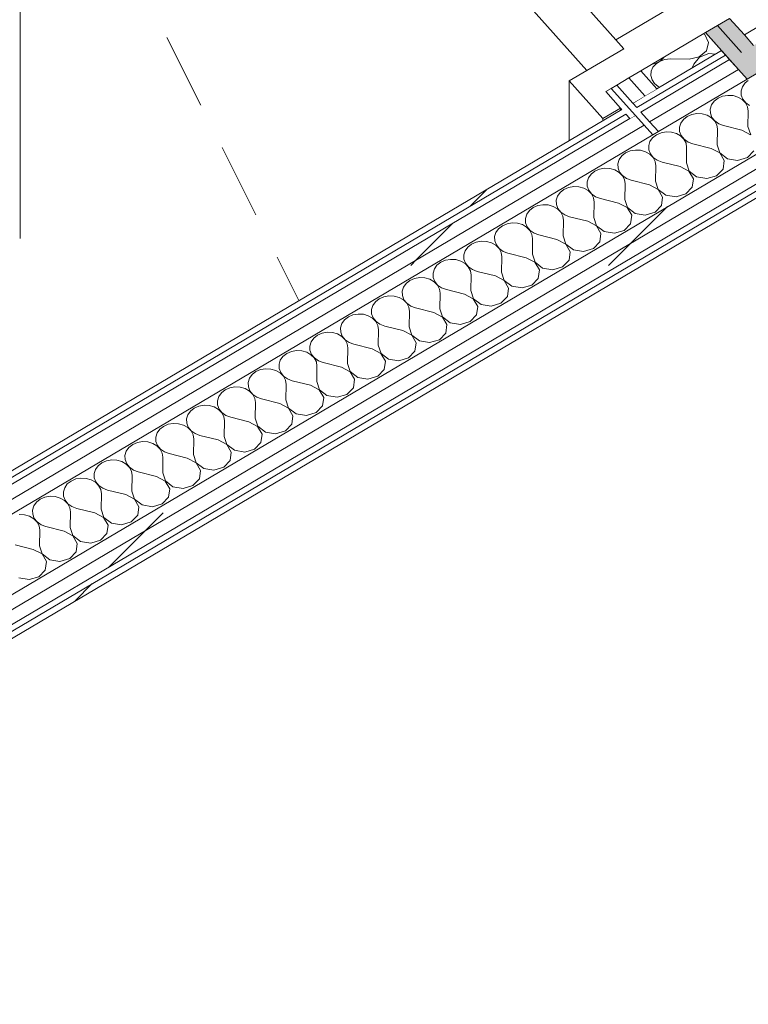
# Model space of a CAD drawing. Header units: millimetres. Extents: x -36631 to 27388, y -24993 to 6945.
# Tile 191 of 256: x 6623 to 7300, y -13924 to -13008. Entities that reach past the tile are written whole.
import ezdxf

# ---------------------------------------------------------------- set-up
doc = ezdxf.new("R2010")
doc.units = ezdxf.units.MM
doc.header["$MEASUREMENT"] = 0
doc.linetypes.add('Wipeout_Contour', pattern=[1000, 0, -1000])
doc.layers.add('Nuevo_08_E_Envans secs', color=7, linetype='Continuous')
doc.layers.add('Nuevo_Puertas Archicad', color=7, linetype='Continuous')
doc.layers.add('Nuevo_08_E_Envans secs_Pluma_Nº__1', color=7, linetype='Continuous', lineweight=5)
doc.layers.add('Nuevo_Puertas Archicad_Pluma_Nº__1', color=7, linetype='Continuous', lineweight=5)
for name, color, linetype, lineweight, true_color in [('Nuevo_08_E_Envans secs_Pluma_Nº__102', 7, 'Continuous', 5, 0xcccccc), ('Nuevo_08_E_Envans secs_Pluma_Nº__171', 171, 'Continuous', 13, 0xaaaaff), ('Nuevo_08_E_Envans secs_Pluma_Nº__177', 7, 'Continuous', 15, 0xf7e046), ('Nuevo_08_E_Envans secs_Pluma_Nº__79', 7, 'Continuous', 5, 0xaaffd5), ('Nuevo_Puertas Archicad_Pluma_Nº__3', 7, 'Continuous', 5, 0xa4a4a4)]:
    doc.layers.add(name, color=color, linetype=linetype, lineweight=lineweight, true_color=true_color)
pattern_1 = [(45, (0, 0), (-183.8478, 183.8478), [195, -65]), (45, (7e-14, 183.85), (-183.8478, 183.8478), [195, -65])]

# ---------------------------------------------------------------- blocks, each defined once
blk = doc.blocks.new('*X182')
at = {"layer": 'Nuevo_08_E_Envans secs_Pluma_Nº__102', "color": 254, "linetype": 'Continuous', "lineweight": 5, "true_color": 0xcccccc}
for p, q in [((7296.88, -13067.22), (7294.43, -13070.65)), ((7299.9, -13064.84), (7296.88, -13067.22)), ((7294.43, -13070.65), (7293.22, -13074.5)), ((7293.22, -13074.5), (7293.35, -13078.47)), ((7268.27, -13084.16), (7265.82, -13087.59)), ((7271.78, -13081.4), (7268.27, -13084.16)), ((7276.09, -13079.53), (7271.78, -13081.4)), ((7280.86, -13078.69), (7276.09, -13079.53)), ((7285.73, -13078.94), (7280.86, -13078.69)), ((7290.33, -13080.26), (7285.73, -13078.94)), ((7294.31, -13082.56), (7290.33, -13080.26)), ((7293.35, -13078.47), (7294.81, -13082.26)), ((7297.37, -13085.65), (7294.31, -13082.56)), ((7294.81, -13082.26), (7297.48, -13085.58)), ((7299.27, -13089.31), (7297.37, -13085.65)), ((7297.48, -13085.58), (7301.17, -13088.18)), ((7252.25, -13095.63), (7247.48, -13096.47)), ((7257.12, -13095.88), (7252.25, -13095.63)), ((7261.72, -13097.2), (7257.12, -13095.88)), ((7265.82, -13087.59), (7264.61, -13091.44)), ((7264.61, -13091.44), (7264.74, -13095.41)), ((7264.74, -13095.41), (7266.2, -13099.2)), ((7299.87, -13093.25), (7299.27, -13089.31)), ((7299.61, -13107.65), (7299.87, -13093.25)), ((7237.21, -13104.53), (7236, -13108.38)), ((7239.66, -13101.1), (7237.21, -13104.53)), ((7243.18, -13098.34), (7239.66, -13101.1)), ((7247.48, -13096.47), (7243.18, -13098.34)), ((7265.7, -13099.5), (7261.72, -13097.2)), ((7268.76, -13102.59), (7265.7, -13099.5)), ((7266.2, -13099.2), (7268.88, -13102.52)), ((7270.66, -13106.25), (7268.76, -13102.59)), ((7268.88, -13102.52), (7272.56, -13105.12)), ((7272.56, -13105.12), (7276.99, -13106.8)), ((7218.87, -13113.41), (7214.57, -13115.28)), ((7223.64, -13112.57), (7218.87, -13113.41)), ((7228.51, -13112.82), (7223.64, -13112.57)), ((7233.11, -13114.14), (7228.51, -13112.82)), ((7237.09, -13116.44), (7233.11, -13114.14)), ((7236, -13108.38), (7236.13, -13112.35)), ((7236.13, -13112.35), (7237.59, -13116.14)), ((7271.27, -13110.19), (7270.66, -13106.25)), ((7271.01, -13124.59), (7271.27, -13110.19)), ((7293.89, -13111.03), (7276.99, -13106.8)), ((7302, -13115.31), (7293.89, -13111.03)), ((7299.61, -13107.65), (7302.12, -13115.25)), ((7208.6, -13121.48), (7207.4, -13125.32)), ((7211.06, -13118.04), (7208.6, -13121.48)), ((7214.57, -13115.28), (7211.06, -13118.04)), ((7240.15, -13119.53), (7237.09, -13116.44)), ((7237.59, -13116.14), (7240.27, -13119.47)), ((7242.06, -13123.19), (7240.15, -13119.53)), ((7240.27, -13119.47), (7243.96, -13122.07)), ((7242.66, -13127.13), (7242.06, -13123.19)), ((7243.96, -13122.07), (7248.38, -13123.75)), ((7265.28, -13127.98), (7248.38, -13123.75)), ((7185.96, -13132.23), (7182.45, -13134.98)), ((7190.27, -13130.35), (7185.96, -13132.23)), ((7195.04, -13129.51), (7190.27, -13130.35)), ((7199.91, -13129.76), (7195.04, -13129.51)), ((7204.51, -13131.08), (7199.91, -13129.76)), ((7208.49, -13133.38), (7204.51, -13131.08)), ((7207.4, -13125.32), (7207.53, -13129.3)), ((7207.53, -13129.3), (7208.99, -13133.09)), ((7242.4, -13141.53), (7242.66, -13127.13)), ((7273.39, -13132.26), (7265.28, -13127.98)), ((7271.01, -13124.59), (7273.51, -13132.19)), ((7277.53, -13139.37), (7273.39, -13132.26)), ((7273.51, -13132.19), (7280.55, -13137.58)), ((7299.09, -13136.44), (7305.06, -13130.25)), ((7180, -13138.42), (7178.79, -13142.27)), ((7182.45, -13134.98), (7180, -13138.42)), ((7211.55, -13136.48), (7208.49, -13133.38)), ((7208.99, -13133.09), (7211.66, -13136.41)), ((7213.45, -13140.13), (7211.55, -13136.48)), ((7211.66, -13136.41), (7215.35, -13139.01)), ((7214.05, -13144.07), (7213.45, -13140.13)), ((7215.35, -13139.01), (7219.77, -13140.69)), ((7236.68, -13144.92), (7219.77, -13140.69)), ((7242.4, -13141.53), (7244.9, -13149.13)), ((7276.45, -13147.19), (7277.53, -13139.37)), ((7280.55, -13137.58), (7290.02, -13139.15)), ((7290.02, -13139.15), (7299.09, -13136.44)), ((7157.35, -13149.17), (7153.84, -13151.92)), ((7161.66, -13147.29), (7157.35, -13149.17)), ((7166.43, -13146.45), (7161.66, -13147.29)), ((7171.3, -13146.7), (7166.43, -13146.45)), ((7175.9, -13148.03), (7171.3, -13146.7)), ((7179.88, -13150.32), (7175.9, -13148.03)), ((7178.79, -13142.27), (7178.92, -13146.24)), ((7178.92, -13146.24), (7180.38, -13150.03)), ((7182.94, -13153.42), (7179.88, -13150.32)), ((7180.38, -13150.03), (7183.05, -13153.35)), ((7213.79, -13158.47), (7214.05, -13144.07)), ((7244.79, -13149.2), (7236.68, -13144.92)), ((7248.92, -13156.31), (7244.79, -13149.2)), ((7244.9, -13149.13), (7251.94, -13154.52)), ((7270.49, -13153.38), (7276.45, -13147.19)), ((7151.39, -13155.36), (7150.18, -13159.21)), ((7150.18, -13159.21), (7150.31, -13163.18)), ((7153.84, -13151.92), (7151.39, -13155.36)), ((7184.84, -13157.07), (7182.94, -13153.42)), ((7183.05, -13153.35), (7186.74, -13155.95)), ((7185.44, -13161.02), (7184.84, -13157.07)), ((7186.74, -13155.95), (7191.16, -13157.63)), ((7208.07, -13161.86), (7191.16, -13157.63)), ((7213.79, -13158.47), (7216.3, -13166.07)), ((7247.85, -13164.13), (7248.92, -13156.31)), ((7251.94, -13154.52), (7261.41, -13156.09)), ((7261.41, -13156.09), (7270.49, -13153.38)), ((7125.23, -13168.87), (7122.78, -13172.3)), ((7128.75, -13166.11), (7125.23, -13168.87)), ((7133.05, -13164.24), (7128.75, -13166.11)), ((7137.82, -13163.39), (7133.05, -13164.24)), ((7142.69, -13163.64), (7137.82, -13163.39)), ((7147.29, -13164.97), (7142.69, -13163.64)), ((7151.27, -13167.26), (7147.29, -13164.97)), ((7150.31, -13163.18), (7151.77, -13166.97)), ((7154.33, -13170.36), (7151.27, -13167.26)), ((7151.77, -13166.97), (7154.45, -13170.29)), ((7185.18, -13175.41), (7185.44, -13161.02)), ((7216.18, -13166.14), (7208.07, -13161.86)), ((7220.31, -13173.25), (7216.18, -13166.14)), ((7216.3, -13166.07), (7223.33, -13171.46)), ((7241.88, -13170.32), (7247.85, -13164.13)), ((7122.78, -13172.3), (7121.57, -13176.15)), ((7121.57, -13176.15), (7121.7, -13180.12)), ((7156.23, -13174.02), (7154.33, -13170.36)), ((7154.45, -13170.29), (7158.14, -13172.89)), ((7156.84, -13177.96), (7156.23, -13174.02)), ((7156.58, -13192.35), (7156.84, -13177.96)), ((7158.14, -13172.89), (7162.56, -13174.57)), ((7179.46, -13178.8), (7162.56, -13174.57)), ((7185.18, -13175.41), (7187.69, -13183.01)), ((7219.24, -13181.07), (7220.31, -13173.25)), ((7223.33, -13171.46), (7232.81, -13173.03)), ((7232.81, -13173.03), (7241.88, -13170.32)), ((7096.63, -13185.81), (7094.17, -13189.24)), ((7100.14, -13183.05), (7096.63, -13185.81)), ((7104.44, -13181.18), (7100.14, -13183.05)), ((7109.21, -13180.33), (7104.44, -13181.18)), ((7114.08, -13180.58), (7109.21, -13180.33)), ((7118.68, -13181.91), (7114.08, -13180.58)), ((7122.67, -13184.2), (7118.68, -13181.91)), ((7121.7, -13180.12), (7123.16, -13183.91)), ((7125.72, -13187.3), (7122.67, -13184.2)), ((7123.16, -13183.91), (7125.84, -13187.23)), ((7127.63, -13190.96), (7125.72, -13187.3)), ((7125.84, -13187.23), (7129.53, -13189.83)), ((7187.57, -13183.08), (7179.46, -13178.8)), ((7191.71, -13190.19), (7187.57, -13183.08)), ((7187.69, -13183.01), (7194.73, -13188.4)), ((7204.2, -13189.98), (7213.27, -13187.26)), ((7213.27, -13187.26), (7219.24, -13181.07)), ((7094.17, -13189.24), (7092.97, -13193.09)), ((7092.97, -13193.09), (7093.1, -13197.06)), ((7128.23, -13194.9), (7127.63, -13190.96)), ((7127.97, -13209.29), (7128.23, -13194.9)), ((7129.53, -13189.83), (7133.95, -13191.51)), ((7150.85, -13195.74), (7133.95, -13191.51)), ((7158.97, -13200.02), (7150.85, -13195.74)), ((7156.58, -13192.35), (7159.08, -13199.95)), ((7190.63, -13198.01), (7191.71, -13190.19)), ((7194.73, -13188.4), (7204.2, -13189.98)), ((7068.02, -13202.75), (7065.57, -13206.18)), ((7071.53, -13199.99), (7068.02, -13202.75)), ((7075.84, -13198.12), (7071.53, -13199.99)), ((7080.61, -13197.28), (7075.84, -13198.12)), ((7085.48, -13197.53), (7080.61, -13197.28)), ((7090.08, -13198.85), (7085.48, -13197.53)), ((7094.06, -13201.15), (7090.08, -13198.85)), ((7093.1, -13197.06), (7094.56, -13200.85)), ((7097.12, -13204.24), (7094.06, -13201.15)), ((7094.56, -13200.85), (7097.23, -13204.17)), ((7099.02, -13207.9), (7097.12, -13204.24)), ((7097.23, -13204.17), (7100.92, -13206.77)), ((7163.1, -13207.13), (7158.97, -13200.02)), ((7159.08, -13199.95), (7166.12, -13205.34)), ((7166.12, -13205.34), (7175.59, -13206.92)), ((7175.59, -13206.92), (7184.66, -13204.2)), ((7184.66, -13204.2), (7190.63, -13198.01)), ((7047.23, -13215.06), (7042.93, -13216.93)), ((7052, -13214.22), (7047.23, -13215.06)), ((7056.87, -13214.47), (7052, -13214.22)), ((7061.47, -13215.79), (7056.87, -13214.47)), ((7065.57, -13206.18), (7064.36, -13210.03)), ((7064.36, -13210.03), (7064.49, -13214)), ((7064.49, -13214), (7065.95, -13217.79)), ((7099.62, -13211.84), (7099.02, -13207.9)), ((7099.36, -13226.24), (7099.62, -13211.84)), ((7100.92, -13206.77), (7105.34, -13208.45)), ((7122.25, -13212.68), (7105.34, -13208.45)), ((7130.36, -13216.96), (7122.25, -13212.68)), ((7127.97, -13209.29), (7130.47, -13216.89)), ((7156.06, -13221.14), (7162.02, -13214.95)), ((7162.02, -13214.95), (7163.1, -13207.13)), ((7036.96, -13223.12), (7035.75, -13226.97)), ((7039.41, -13219.69), (7036.96, -13223.12)), ((7042.93, -13216.93), (7039.41, -13219.69)), ((7065.45, -13218.09), (7061.47, -13215.79)), ((7068.51, -13221.18), (7065.45, -13218.09)), ((7065.95, -13217.79), (7068.62, -13221.11)), ((7070.41, -13224.84), (7068.51, -13221.18)), ((7068.62, -13221.11), (7072.31, -13223.71)), ((7072.31, -13223.71), (7076.74, -13225.39)), ((7134.49, -13224.07), (7130.36, -13216.96)), ((7130.47, -13216.89), (7137.51, -13222.29)), ((7133.42, -13231.89), (7134.49, -13224.07)), ((7137.51, -13222.29), (7146.98, -13223.86)), ((7146.98, -13223.86), (7156.06, -13221.14)), ((7018.62, -13232), (7014.32, -13233.87)), ((7023.39, -13231.16), (7018.62, -13232)), ((7028.26, -13231.41), (7023.39, -13231.16)), ((7032.86, -13232.73), (7028.26, -13231.41)), ((7036.84, -13235.03), (7032.86, -13232.73)), ((7035.75, -13226.97), (7035.88, -13230.94)), ((7035.88, -13230.94), (7037.34, -13234.73)), ((7071.01, -13228.78), (7070.41, -13224.84)), ((7070.75, -13243.18), (7071.01, -13228.78)), ((7093.64, -13229.62), (7076.74, -13225.39)), ((7101.75, -13233.9), (7093.64, -13229.62)), ((7099.36, -13226.24), (7101.87, -13233.83)), ((7127.45, -13238.09), (7133.42, -13231.89)), ((7008.35, -13240.07), (7007.14, -13243.91)), ((7010.81, -13236.63), (7008.35, -13240.07)), ((7014.32, -13233.87), (7010.81, -13236.63)), ((7039.9, -13238.12), (7036.84, -13235.03)), ((7037.34, -13234.73), (7040.02, -13238.06)), ((7041.8, -13241.78), (7039.9, -13238.12)), ((7040.02, -13238.06), (7043.71, -13240.65)), ((7042.41, -13245.72), (7041.8, -13241.78)), ((7043.71, -13240.65), (7048.13, -13242.33)), ((7065.03, -13246.57), (7048.13, -13242.33)), ((7105.89, -13241.02), (7101.75, -13233.9)), ((7101.87, -13233.83), (7108.91, -13239.23)), ((7104.81, -13248.83), (7105.89, -13241.02)), ((7108.91, -13239.23), (7118.38, -13240.8)), ((7118.38, -13240.8), (7127.45, -13238.09)), ((6985.71, -13250.81), (6982.2, -13253.57)), ((6990.02, -13248.94), (6985.71, -13250.81)), ((6994.78, -13248.1), (6990.02, -13248.94)), ((6999.65, -13248.35), (6994.78, -13248.1)), ((7004.26, -13249.67), (6999.65, -13248.35)), ((7008.24, -13251.97), (7004.26, -13249.67)), ((7007.14, -13243.91), (7007.28, -13247.88)), ((7007.28, -13247.88), (7008.73, -13251.68)), ((7008.73, -13251.68), (7011.41, -13255)), ((7042.15, -13260.12), (7042.41, -13245.72)), ((7073.14, -13250.84), (7065.03, -13246.57)), ((7070.75, -13243.18), (7073.26, -13250.78)), ((7077.28, -13257.96), (7073.14, -13250.84)), ((7073.26, -13250.78), (7080.3, -13256.17)), ((7098.84, -13255.03), (7104.81, -13248.83)), ((6979.74, -13257.01), (6978.54, -13260.86)), ((6978.54, -13260.86), (6978.67, -13264.83)), ((6982.2, -13253.57), (6979.74, -13257.01)), ((7011.29, -13255.06), (7008.24, -13251.97)), ((7013.2, -13258.72), (7011.29, -13255.06)), ((7011.41, -13255), (7015.1, -13257.6)), ((7013.8, -13262.66), (7013.2, -13258.72)), ((7015.1, -13257.6), (7019.52, -13259.28)), ((7036.43, -13263.51), (7019.52, -13259.28)), ((7042.15, -13260.12), (7044.65, -13267.72)), ((7076.2, -13265.78), (7077.28, -13257.96)), ((7080.3, -13256.17), (7089.77, -13257.74)), ((7089.77, -13257.74), (7098.84, -13255.03)), ((6957.1, -13267.76), (6953.59, -13270.51)), ((6961.41, -13265.88), (6957.1, -13267.76)), ((6966.18, -13265.04), (6961.41, -13265.88)), ((6971.05, -13265.29), (6966.18, -13265.04)), ((6975.65, -13266.61), (6971.05, -13265.29)), ((6979.63, -13268.91), (6975.65, -13266.61)), ((6978.67, -13264.83), (6980.13, -13268.62)), ((6982.69, -13272.01), (6979.63, -13268.91)), ((6980.13, -13268.62), (6982.8, -13271.94)), ((7013.54, -13277.06), (7013.8, -13262.66)), ((7044.54, -13267.79), (7036.43, -13263.51)), ((7048.67, -13274.9), (7044.54, -13267.79)), ((7044.65, -13267.72), (7051.69, -13273.11)), ((7070.24, -13271.97), (7076.2, -13265.78)), ((6951.14, -13273.95), (6949.93, -13277.8)), ((6949.93, -13277.8), (6950.06, -13281.77)), ((6953.59, -13270.51), (6951.14, -13273.95)), ((6984.59, -13275.66), (6982.69, -13272.01)), ((6982.8, -13271.94), (6986.49, -13274.54)), ((6985.19, -13279.61), (6984.59, -13275.66)), ((6986.49, -13274.54), (6990.91, -13276.22)), ((7007.82, -13280.45), (6990.91, -13276.22)), ((7013.54, -13277.06), (7016.04, -13284.66)), ((7047.59, -13282.72), (7048.67, -13274.9)), ((7051.69, -13273.11), (7061.16, -13274.68)), ((7061.16, -13274.68), (7070.24, -13271.97)), ((6924.98, -13287.46), (6922.53, -13290.89)), ((6928.5, -13284.7), (6924.98, -13287.46)), ((6932.8, -13282.83), (6928.5, -13284.7)), ((6937.57, -13281.98), (6932.8, -13282.83)), ((6942.44, -13282.23), (6937.57, -13281.98)), ((6947.04, -13283.56), (6942.44, -13282.23)), ((6951.02, -13285.85), (6947.04, -13283.56)), ((6950.06, -13281.77), (6951.52, -13285.56)), ((6954.08, -13288.95), (6951.02, -13285.85)), ((6951.52, -13285.56), (6954.2, -13288.88)), ((6984.93, -13294), (6985.19, -13279.61)), ((7015.93, -13284.73), (7007.82, -13280.45)), ((7020.06, -13291.84), (7015.93, -13284.73)), ((7016.04, -13284.66), (7023.08, -13290.05)), ((7041.63, -13288.91), (7047.59, -13282.72)), ((6922.53, -13290.89), (6921.32, -13294.74)), ((6921.32, -13294.74), (6921.45, -13298.71)), ((6955.98, -13292.61), (6954.08, -13288.95)), ((6954.2, -13288.88), (6957.88, -13291.48)), ((6956.58, -13296.55), (6955.98, -13292.61)), ((6956.32, -13310.94), (6956.58, -13296.55)), ((6957.88, -13291.48), (6962.31, -13293.16)), ((6979.21, -13297.39), (6962.31, -13293.16)), ((6987.32, -13301.67), (6979.21, -13297.39)), ((6984.93, -13294), (6987.44, -13301.6)), ((7018.99, -13299.66), (7020.06, -13291.84)), ((7023.08, -13290.05), (7032.55, -13291.62)), ((7032.55, -13291.62), (7041.63, -13288.91)), ((6896.38, -13304.4), (6893.92, -13307.83)), ((6899.89, -13301.64), (6896.38, -13304.4)), ((6904.19, -13299.77), (6899.89, -13301.64)), ((6908.96, -13298.92), (6904.19, -13299.77)), ((6913.83, -13299.17), (6908.96, -13298.92)), ((6918.43, -13300.5), (6913.83, -13299.17)), ((6922.41, -13302.79), (6918.43, -13300.5)), ((6921.45, -13298.71), (6922.91, -13302.5)), ((6925.47, -13305.89), (6922.41, -13302.79)), ((6922.91, -13302.5), (6925.59, -13305.82)), ((6927.37, -13309.55), (6925.47, -13305.89)), ((6925.59, -13305.82), (6929.28, -13308.42)), ((6991.46, -13308.78), (6987.32, -13301.67)), ((6987.44, -13301.6), (6994.48, -13306.99)), ((7003.95, -13308.57), (7013.02, -13305.85)), ((7013.02, -13305.85), (7018.99, -13299.66)), ((6880.35, -13315.87), (6875.59, -13316.71)), ((6885.23, -13316.12), (6880.35, -13315.87)), ((6893.92, -13307.83), (6892.72, -13311.68)), ((6892.72, -13311.68), (6892.85, -13315.65)), ((6892.85, -13315.65), (6894.3, -13319.44)), ((6927.98, -13313.49), (6927.37, -13309.55)), ((6927.72, -13327.88), (6927.98, -13313.49)), ((6929.28, -13308.42), (6933.7, -13310.1)), ((6950.6, -13314.33), (6933.7, -13310.1)), ((6958.71, -13318.61), (6950.6, -13314.33)), ((6956.32, -13310.94), (6958.83, -13318.54)), ((6990.38, -13316.6), (6991.46, -13308.78)), ((6994.48, -13306.99), (7003.95, -13308.57)), ((6865.32, -13324.77), (6864.11, -13328.62)), ((6867.77, -13321.34), (6865.32, -13324.77)), ((6871.28, -13318.58), (6867.77, -13321.34)), ((6875.59, -13316.71), (6871.28, -13318.58)), ((6889.83, -13317.44), (6885.23, -13316.12)), ((6893.81, -13319.74), (6889.83, -13317.44)), ((6896.86, -13322.83), (6893.81, -13319.74)), ((6894.3, -13319.44), (6896.98, -13322.76)), ((6898.77, -13326.49), (6896.86, -13322.83)), ((6896.98, -13322.76), (6900.67, -13325.36)), ((6962.85, -13325.72), (6958.71, -13318.61)), ((6958.83, -13318.54), (6965.87, -13323.93)), ((6965.87, -13323.93), (6975.34, -13325.51)), ((6975.34, -13325.51), (6984.41, -13322.79)), ((6984.41, -13322.79), (6990.38, -13316.6)), ((6846.98, -13333.65), (6842.67, -13335.52)), ((6851.75, -13332.81), (6846.98, -13333.65)), ((6856.62, -13333.06), (6851.75, -13332.81)), ((6861.22, -13334.38), (6856.62, -13333.06)), ((6864.11, -13328.62), (6864.24, -13332.59)), ((6864.24, -13332.59), (6865.7, -13336.38)), ((6899.37, -13330.43), (6898.77, -13326.49)), ((6899.11, -13344.83), (6899.37, -13330.43)), ((6900.67, -13325.36), (6905.09, -13327.04)), ((6922, -13331.27), (6905.09, -13327.04)), ((6930.11, -13335.55), (6922, -13331.27)), ((6927.72, -13327.88), (6930.22, -13335.48)), ((6955.81, -13339.73), (6961.77, -13333.54)), ((6961.77, -13333.54), (6962.85, -13325.72)), ((6836.71, -13341.71), (6835.5, -13345.56)), ((6839.16, -13338.28), (6836.71, -13341.71)), ((6842.67, -13335.52), (6839.16, -13338.28)), ((6865.2, -13336.68), (6861.22, -13334.38)), ((6868.26, -13339.77), (6865.2, -13336.68)), ((6865.7, -13336.38), (6868.37, -13339.7)), ((6870.16, -13343.43), (6868.26, -13339.77)), ((6868.37, -13339.7), (6872.06, -13342.3)), ((6870.76, -13347.37), (6870.16, -13343.43)), ((6872.06, -13342.3), (6876.48, -13343.98)), ((6934.24, -13342.66), (6930.11, -13335.55)), ((6930.22, -13335.48), (6937.26, -13340.87)), ((6933.16, -13350.48), (6934.24, -13342.66)), ((6937.26, -13340.87), (6946.73, -13342.45)), ((6946.73, -13342.45), (6955.81, -13339.73)), ((6814.07, -13352.46), (6810.55, -13355.22)), ((6818.37, -13350.59), (6814.07, -13352.46)), ((6823.14, -13349.75), (6818.37, -13350.59)), ((6828.01, -13350), (6823.14, -13349.75)), ((6832.61, -13351.32), (6828.01, -13350)), ((6836.59, -13353.62), (6832.61, -13351.32)), ((6835.5, -13345.56), (6835.63, -13349.53)), ((6835.63, -13349.53), (6837.09, -13353.32)), ((6870.5, -13361.77), (6870.76, -13347.37)), ((6893.39, -13348.21), (6876.48, -13343.98)), ((6901.5, -13352.49), (6893.39, -13348.21)), ((6899.11, -13344.83), (6901.61, -13352.42)), ((6905.63, -13359.6), (6901.5, -13352.49)), ((6901.61, -13352.42), (6908.65, -13357.82)), ((6927.2, -13356.67), (6933.16, -13350.48)), ((6808.1, -13358.65), (6806.89, -13362.5)), ((6810.55, -13355.22), (6808.1, -13358.65)), ((6839.65, -13356.71), (6836.59, -13353.62)), ((6837.09, -13353.32), (6839.77, -13356.64)), ((6841.55, -13360.37), (6839.65, -13356.71)), ((6839.77, -13356.64), (6843.45, -13359.24)), ((6842.15, -13364.31), (6841.55, -13360.37)), ((6843.45, -13359.24), (6847.88, -13360.92)), ((6864.78, -13365.15), (6847.88, -13360.92)), ((6904.56, -13367.42), (6905.63, -13359.6)), ((6908.65, -13357.82), (6918.12, -13359.39)), ((6918.12, -13359.39), (6927.2, -13356.67)), ((6785.46, -13369.4), (6781.95, -13372.16)), ((6789.76, -13367.53), (6785.46, -13369.4)), ((6794.53, -13366.69), (6789.76, -13367.53)), ((6799.4, -13366.94), (6794.53, -13366.69)), ((6804, -13368.26), (6799.4, -13366.94)), ((6807.98, -13370.56), (6804, -13368.26)), ((6806.89, -13362.5), (6807.02, -13366.47)), ((6807.02, -13366.47), (6808.48, -13370.26)), ((6811.04, -13373.65), (6807.98, -13370.56)), ((6808.48, -13370.26), (6811.16, -13373.59)), ((6841.9, -13378.71), (6842.15, -13364.31)), ((6872.89, -13369.43), (6864.78, -13365.15)), ((6870.5, -13361.77), (6873.01, -13369.37)), ((6877.03, -13376.55), (6872.89, -13369.43)), ((6873.01, -13369.37), (6880.05, -13374.76)), ((6898.59, -13373.62), (6904.56, -13367.42)), ((6779.49, -13375.6), (6778.29, -13379.44)), ((6778.29, -13379.44), (6778.42, -13383.42)), ((6781.95, -13372.16), (6779.49, -13375.6)), ((6812.95, -13377.31), (6811.04, -13373.65)), ((6811.16, -13373.59), (6814.85, -13376.19)), ((6813.55, -13381.25), (6812.95, -13377.31)), ((6814.85, -13376.19), (6819.27, -13377.87)), ((6836.17, -13382.1), (6819.27, -13377.87)), ((6841.9, -13378.71), (6844.4, -13386.31)), ((6875.95, -13384.37), (6877.03, -13376.55)), ((6880.05, -13374.76), (6889.52, -13376.33)), ((6889.52, -13376.33), (6898.59, -13373.62)), ((6753.34, -13389.1), (6750.89, -13392.54)), ((6756.85, -13386.35), (6753.34, -13389.1)), ((6761.16, -13384.47), (6756.85, -13386.35)), ((6765.93, -13383.63), (6761.16, -13384.47)), ((6770.8, -13383.88), (6765.93, -13383.63)), ((6775.4, -13385.2), (6770.8, -13383.88)), ((6779.38, -13387.5), (6775.4, -13385.2)), ((6778.42, -13383.42), (6779.88, -13387.21)), ((6782.44, -13390.6), (6779.38, -13387.5)), ((6779.88, -13387.21), (6782.55, -13390.53)), ((6813.29, -13395.65), (6813.55, -13381.25)), ((6844.28, -13386.38), (6836.17, -13382.1)), ((6848.42, -13393.49), (6844.28, -13386.38)), ((6844.4, -13386.31), (6851.44, -13391.7)), ((6869.98, -13390.56), (6875.95, -13384.37)), ((6750.89, -13392.54), (6749.68, -13396.39)), ((6749.68, -13396.39), (6749.81, -13400.36)), ((6784.34, -13394.25), (6782.44, -13390.6)), ((6782.55, -13390.53), (6786.24, -13393.13)), ((6784.94, -13398.2), (6784.34, -13394.25)), ((6784.68, -13412.59), (6784.94, -13398.2)), ((6786.24, -13393.13), (6790.66, -13394.81)), ((6807.57, -13399.04), (6790.66, -13394.81)), ((6813.29, -13395.65), (6815.79, -13403.25)), ((6847.34, -13401.31), (6848.42, -13393.49)), ((6851.44, -13391.7), (6860.91, -13393.27)), ((6860.91, -13393.27), (6869.98, -13390.56)), ((6724.73, -13406.04), (6722.28, -13409.48)), ((6728.24, -13403.29), (6724.73, -13406.04)), ((6732.55, -13401.42), (6728.24, -13403.29)), ((6737.32, -13400.57), (6732.55, -13401.42)), ((6742.19, -13400.82), (6737.32, -13400.57)), ((6746.79, -13402.15), (6742.19, -13400.82)), ((6750.77, -13404.44), (6746.79, -13402.15)), ((6749.81, -13400.36), (6751.27, -13404.15)), ((6753.83, -13407.54), (6750.77, -13404.44)), ((6751.27, -13404.15), (6753.94, -13407.47)), ((6753.94, -13407.47), (6757.63, -13410.07)), ((6815.68, -13403.32), (6807.57, -13399.04)), ((6819.81, -13410.43), (6815.68, -13403.32)), ((6815.79, -13403.25), (6822.83, -13408.64)), ((6832.3, -13410.21), (6841.38, -13407.5)), ((6841.38, -13407.5), (6847.34, -13401.31)), ((6722.28, -13409.48), (6721.07, -13413.33)), ((6721.07, -13413.33), (6721.2, -13417.3)), ((6755.73, -13411.19), (6753.83, -13407.54)), ((6756.33, -13415.14), (6755.73, -13411.19)), ((6756.07, -13429.53), (6756.33, -13415.14)), ((6757.63, -13410.07), (6762.05, -13411.75)), ((6778.96, -13415.98), (6762.05, -13411.75)), ((6787.07, -13420.26), (6778.96, -13415.98)), ((6784.68, -13412.59), (6787.19, -13420.19)), ((6818.74, -13418.25), (6819.81, -13410.43)), ((6822.83, -13408.64), (6832.3, -13410.21)), ((6696.12, -13422.99), (6693.67, -13426.42)), ((6699.64, -13420.23), (6696.12, -13422.99)), ((6703.94, -13418.36), (6699.64, -13420.23)), ((6708.71, -13417.51), (6703.94, -13418.36)), ((6713.58, -13417.76), (6708.71, -13417.51)), ((6718.18, -13419.09), (6713.58, -13417.76)), ((6722.16, -13421.38), (6718.18, -13419.09)), ((6721.2, -13417.3), (6722.66, -13421.09)), ((6725.22, -13424.48), (6722.16, -13421.38)), ((6722.66, -13421.09), (6725.34, -13424.41)), ((6727.12, -13428.14), (6725.22, -13424.48)), ((6725.34, -13424.41), (6729.03, -13427.01)), ((6791.2, -13427.37), (6787.07, -13420.26)), ((6787.19, -13420.19), (6794.22, -13425.58)), ((6794.22, -13425.58), (6803.7, -13427.15)), ((6803.7, -13427.15), (6812.77, -13424.44)), ((6812.77, -13424.44), (6818.74, -13418.25)), ((6680.1, -13434.45), (6675.33, -13435.3)), ((6684.97, -13434.7), (6680.1, -13434.45)), ((6689.57, -13436.03), (6684.97, -13434.7)), ((6693.67, -13426.42), (6692.46, -13430.27)), ((6692.46, -13430.27), (6692.59, -13434.24)), ((6692.59, -13434.24), (6694.05, -13438.03)), ((6727.73, -13432.08), (6727.12, -13428.14)), ((6727.47, -13446.47), (6727.73, -13432.08)), ((6729.03, -13427.01), (6733.45, -13428.69)), ((6750.35, -13432.92), (6733.45, -13428.69)), ((6758.46, -13437.2), (6750.35, -13432.92)), ((6756.07, -13429.53), (6758.58, -13437.13)), ((6790.13, -13435.19), (6791.2, -13427.37)), ((6665.06, -13443.36), (6663.86, -13447.21)), ((6667.52, -13439.93), (6665.06, -13443.36)), ((6671.03, -13437.17), (6667.52, -13439.93)), ((6675.33, -13435.3), (6671.03, -13437.17)), ((6693.56, -13438.32), (6689.57, -13436.03)), ((6696.61, -13441.42), (6693.56, -13438.32)), ((6694.05, -13438.03), (6696.73, -13441.35)), ((6698.52, -13445.08), (6696.61, -13441.42)), ((6696.73, -13441.35), (6700.42, -13443.95)), ((6700.42, -13443.95), (6704.84, -13445.63)), ((6762.6, -13444.31), (6758.46, -13437.2)), ((6758.58, -13437.13), (6765.62, -13442.52)), ((6765.62, -13442.52), (6775.09, -13444.1)), ((6775.09, -13444.1), (6784.16, -13441.38)), ((6784.16, -13441.38), (6790.13, -13435.19)), ((6646.73, -13452.24), (6642.42, -13454.11)), ((6651.5, -13451.4), (6646.73, -13452.24)), ((6656.37, -13451.65), (6651.5, -13451.4)), ((6660.97, -13452.97), (6656.37, -13451.65)), ((6664.95, -13455.27), (6660.97, -13452.97)), ((6663.86, -13447.21), (6663.99, -13451.18)), ((6663.99, -13451.18), (6665.45, -13454.97)), ((6699.12, -13449.02), (6698.52, -13445.08)), ((6698.86, -13463.41), (6699.12, -13449.02)), ((6721.74, -13449.86), (6704.84, -13445.63)), ((6729.86, -13454.14), (6721.74, -13449.86)), ((6727.47, -13446.47), (6729.97, -13454.07)), ((6755.55, -13458.32), (6761.52, -13452.13)), ((6761.52, -13452.13), (6762.6, -13444.31)), ((6636.46, -13460.3), (6635.25, -13464.15)), ((6638.91, -13456.87), (6636.46, -13460.3)), ((6642.42, -13454.11), (6638.91, -13456.87)), ((6668.01, -13458.36), (6664.95, -13455.27)), ((6665.45, -13454.97), (6668.12, -13458.29)), ((6669.91, -13462.02), (6668.01, -13458.36)), ((6668.12, -13458.29), (6671.81, -13460.89)), ((6670.51, -13465.96), (6669.91, -13462.02)), ((6671.81, -13460.89), (6676.23, -13462.57)), ((6733.99, -13461.25), (6729.86, -13454.14)), ((6729.97, -13454.07), (6737.01, -13459.46)), ((6732.91, -13469.07), (6733.99, -13461.25)), ((6737.01, -13459.46), (6746.48, -13461.04)), ((6746.48, -13461.04), (6755.55, -13458.32)), ((6627.76, -13468.59), (6622.89, -13468.34)), ((6632.36, -13469.91), (6627.76, -13468.59)), ((6636.34, -13472.21), (6632.36, -13469.91)), ((6635.25, -13464.15), (6635.38, -13468.12)), ((6635.38, -13468.12), (6636.84, -13471.91)), ((6670.25, -13480.36), (6670.51, -13465.96)), ((6693.14, -13466.8), (6676.23, -13462.57)), ((6701.25, -13471.08), (6693.14, -13466.8)), ((6698.86, -13463.41), (6701.36, -13471.01)), ((6705.38, -13478.19), (6701.25, -13471.08)), ((6701.36, -13471.01), (6708.4, -13476.41)), ((6726.95, -13475.26), (6732.91, -13469.07)), ((6639.4, -13475.3), (6636.34, -13472.21)), ((6636.84, -13471.91), (6639.51, -13475.23)), ((6641.3, -13478.96), (6639.4, -13475.3)), ((6639.51, -13475.23), (6643.2, -13477.83)), ((6641.9, -13482.9), (6641.3, -13478.96)), ((6643.2, -13477.83), (6647.63, -13479.51)), ((6664.53, -13483.74), (6647.63, -13479.51)), ((6670.25, -13480.36), (6672.76, -13487.96)), ((6704.31, -13486.01), (6705.38, -13478.19)), ((6708.4, -13476.41), (6717.87, -13477.98)), ((6717.87, -13477.98), (6726.95, -13475.26)), ((6641.64, -13497.3), (6641.9, -13482.9)), ((6672.64, -13488.02), (6664.53, -13483.74)), ((6676.78, -13495.14), (6672.64, -13488.02)), ((6672.76, -13487.96), (6679.8, -13493.35)), ((6698.34, -13492.21), (6704.31, -13486.01)), ((6635.92, -13500.69), (6619.02, -13496.45)), ((6641.64, -13497.3), (6644.15, -13504.9)), ((6675.7, -13502.96), (6676.78, -13495.14)), ((6679.8, -13493.35), (6689.27, -13494.92)), ((6689.27, -13494.92), (6698.34, -13492.21)), ((6644.03, -13504.97), (6635.92, -13500.69)), ((6648.17, -13512.08), (6644.03, -13504.97)), ((6644.15, -13504.9), (6651.19, -13510.29)), ((6669.73, -13509.15), (6675.7, -13502.96)), ((6647.09, -13519.9), (6648.17, -13512.08)), ((6651.19, -13510.29), (6660.66, -13511.86)), ((6660.66, -13511.86), (6669.73, -13509.15)), ((6632.05, -13528.8), (6641.13, -13526.09)), ((6641.13, -13526.09), (6647.09, -13519.9)), ((6622.58, -13527.23), (6632.05, -13528.8))]:
    blk.add_line(p, q, dxfattribs=at)
blk = doc.blocks.new('Elem Sección_167_1')
at = {"layer": 'Nuevo_08_E_Envans secs', "lineweight": 0}
blk.add_blockref('*X182', (0, 0), dxfattribs=at)
at = {"color": 254, "linetype": 'Wipeout_Contour', "lineweight": 0, "ltscale": 61046.959773}
blk.add_wipeout([(7362.47, -13134.86), (4637.21, -14748.77), (4640.95, -14752.97), (7366.22, -13139.05)], dxfattribs=at).dxf.layer = 'Nuevo_08_E_Envans secs'
at = {"layer": 'Nuevo_08_E_Envans secs_Pluma_Nº__171', "linetype": 'Continuous', "lineweight": 13, "true_color": 0xaaaaff}
h = blk.add_hatch(dxfattribs=at)
h.set_pattern_fill('Panellat_HPL_0001', color=161, style=0, pattern_type=2)
h.set_pattern_definition(pattern_1)
h.paths.add_polyline_path([(7362.47, -13134.86), (4637.21, -14748.77), (4640.95, -14752.97), (7366.22, -13139.05)])
at = {"color": 254, "linetype": 'Wipeout_Contour', "lineweight": 0, "ltscale": 60599.912219}
blk.add_wipeout([(7203.14, -13106.38), (7195.04, -13097.3), (4581.34, -14645.14), (4589.46, -14654.22)], dxfattribs=at).dxf.layer = 'Nuevo_08_E_Envans secs'
at = {"layer": 'Nuevo_08_E_Envans secs_Pluma_Nº__177', "linetype": 'Continuous', "lineweight": 15, "true_color": 0xf7e046}
h = blk.add_hatch(dxfattribs=at)
h.set_pattern_fill('Panellat_HPL_0001', color=53, style=0, pattern_type=2)
h.set_pattern_definition(pattern_1)
h.paths.add_polyline_path([(7203.14, -13106.38), (7195.04, -13097.3), (4581.34, -14645.14), (4589.46, -14654.22)])
at = {"color": 254, "linetype": 'Wipeout_Contour', "lineweight": 0, "ltscale": 59791.431882}
blk.add_wipeout([(7290.69, -13054.54), (7282.58, -13045.46), (7200.19, -13094.25), (7208.29, -13103.33)], dxfattribs=at).dxf.layer = 'Nuevo_08_E_Envans secs'
at = {"layer": 'Nuevo_08_E_Envans secs_Pluma_Nº__177', "linetype": 'Continuous', "lineweight": 15, "true_color": 0xf7e046}
h = blk.add_hatch(dxfattribs=at)
h.set_pattern_fill('Panellat_HPL_0001', color=53, style=0, pattern_type=2)
h.set_pattern_definition(pattern_1)
h.paths.add_polyline_path([(7290.69, -13054.54), (7282.58, -13045.46), (7200.19, -13094.25), (7208.29, -13103.33)])
at = {"color": 254, "linetype": 'Wipeout_Contour', "lineweight": 0, "ltscale": 59838.935422}
blk.add_wipeout([(7290.69, -13054.54), (7208.29, -13103.33), (7216.4, -13112.42), (7298.81, -13063.62)], dxfattribs=at).dxf.layer = 'Nuevo_08_E_Envans secs'
at = {"layer": 'Nuevo_08_E_Envans secs_Pluma_Nº__177', "linetype": 'Continuous', "lineweight": 15, "true_color": 0xf7e046}
h = blk.add_hatch(dxfattribs=at)
h.set_pattern_fill('Panellat_HPL_0001', color=53, style=0, pattern_type=2)
h.set_pattern_definition(pattern_1)
h.paths.add_polyline_path([(7290.69, -13054.54), (7208.29, -13103.33), (7216.4, -13112.42), (7298.81, -13063.62)])
at = {"layer": 'Nuevo_08_E_Envans secs_Pluma_Nº__1', "color": 7, "linetype": 'Continuous', "lineweight": 5}
blk.add_line((7290.69, -13054.54), (7298.81, -13063.62), dxfattribs=at)
at = {"color": 254, "linetype": 'Wipeout_Contour', "lineweight": 0, "ltscale": 59734.794909}
blk.add_wipeout([(7275.09, -13037.08), (7192.7, -13085.86), (7196.45, -13090.06), (7278.83, -13041.27)], dxfattribs=at).dxf.layer = 'Nuevo_08_E_Envans secs'
at = {"color": 254, "linetype": 'Wipeout_Contour', "lineweight": 0, "ltscale": 60645.82576}
blk.add_wipeout([(4589.46, -14654.22), (4597.57, -14663.3), (7211.25, -13115.47), (7203.14, -13106.38)], dxfattribs=at).dxf.layer = 'Nuevo_08_E_Envans secs'
at = {"layer": 'Nuevo_08_E_Envans secs_Pluma_Nº__171', "linetype": 'Continuous', "lineweight": 13, "true_color": 0xaaaaff}
h = blk.add_hatch(dxfattribs=at)
h.set_pattern_fill('Panellat_HPL_0001', color=161, style=0, pattern_type=2)
h.set_pattern_definition(pattern_1)
h.paths.add_polyline_path([(7275.09, -13037.08), (7192.7, -13085.86), (7196.45, -13090.06), (7278.83, -13041.27)])
at = {"layer": 'Nuevo_08_E_Envans secs_Pluma_Nº__177', "linetype": 'Continuous', "lineweight": 15, "true_color": 0xf7e046}
h = blk.add_hatch(dxfattribs=at)
h.set_pattern_fill('Panellat_HPL_0001', color=53, style=0, pattern_type=2)
h.set_pattern_definition(pattern_1)
h.paths.add_polyline_path([(4589.46, -14654.22), (4597.57, -14663.3), (7211.25, -13115.47), (7203.14, -13106.38)])
at = {"layer": 'Nuevo_08_E_Envans secs_Pluma_Nº__1', "color": 7, "linetype": 'Continuous', "lineweight": 5}
for p, q in [((7278.83, -13041.27), (7196.45, -13090.06)), ((7282.58, -13045.46), (7200.19, -13094.25)), ((7290.69, -13054.54), (7208.29, -13103.33))]:
    blk.add_line(p, q, dxfattribs=at)
at = {"layer": 'Nuevo_08_E_Envans secs_Pluma_Nº__1', "color": 7, "linetype": 'Continuous', "lineweight": 5, "flags": 128}
blk.add_lwpolyline([(7275.09, -13037.08), (7215.02, -13072.65), (7203.86, -13079.26), (7192.7, -13085.86)], dxfattribs=at)
at = {"color": 254, "linetype": 'Wipeout_Contour', "lineweight": 0, "ltscale": 60946.189975}
blk.add_wipeout([(4617.24, -14726.42), (4625.35, -14735.5), (7350.61, -13121.59), (7342.5, -13112.51)], dxfattribs=at).dxf.layer = 'Nuevo_08_E_Envans secs'
at = {"layer": 'Nuevo_08_E_Envans secs_Pluma_Nº__177', "linetype": 'Continuous', "lineweight": 15, "true_color": 0xf7e046}
h = blk.add_hatch(dxfattribs=at)
h.set_pattern_fill('Panellat_HPL_0001', color=53, style=0, pattern_type=2)
h.set_pattern_definition(pattern_1)
h.paths.add_polyline_path([(4617.24, -14726.42), (4625.35, -14735.5), (7350.61, -13121.59), (7342.5, -13112.51)])
at = {"color": 254, "linetype": 'Wipeout_Contour', "lineweight": 0, "ltscale": 60992.153034}
blk.add_wipeout([(4625.35, -14735.5), (4633.46, -14744.58), (7358.73, -13130.67), (7350.61, -13121.59)], dxfattribs=at).dxf.layer = 'Nuevo_08_E_Envans secs'
at = {"layer": 'Nuevo_08_E_Envans secs_Pluma_Nº__177', "linetype": 'Continuous', "lineweight": 15, "true_color": 0xf7e046}
h = blk.add_hatch(dxfattribs=at)
h.set_pattern_fill('Panellat_HPL_0001', color=53, style=0, pattern_type=2)
h.set_pattern_definition(pattern_1)
h.paths.add_polyline_path([(4625.35, -14735.5), (4633.46, -14744.58), (7358.73, -13130.67), (7350.61, -13121.59)])
at = {"color": 254, "linetype": 'Wipeout_Contour', "lineweight": 0, "ltscale": 60536.882626}
blk.add_wipeout([(7182.41, -13091.96), (4590.16, -14627.1), (4593.9, -14631.29), (7186.15, -13096.15)], dxfattribs=at).dxf.layer = 'Nuevo_08_E_Envans secs'
at = {"layer": 'Nuevo_08_E_Envans secs_Pluma_Nº__171', "linetype": 'Continuous', "lineweight": 13, "true_color": 0xaaaaff}
h = blk.add_hatch(dxfattribs=at)
h.set_pattern_fill('Panellat_HPL_0001', color=161, style=0, pattern_type=2)
h.set_pattern_definition(pattern_1)
h.paths.add_polyline_path([(7182.41, -13091.96), (4590.16, -14627.1), (4593.9, -14631.29), (7186.15, -13096.15)])
at = {"layer": 'Nuevo_08_E_Envans secs_Pluma_Nº__1', "color": 7, "linetype": 'Continuous', "lineweight": 5}
for p, q in [((7186.15, -13096.15), (4593.9, -14631.29)), ((7182.41, -13091.96), (4595.31, -14624.05)), ((7203.14, -13106.38), (4589.46, -14654.22)), ((7342.5, -13112.51), (4617.24, -14726.42)), ((7350.61, -13121.59), (4625.35, -14735.5)), ((7358.73, -13130.67), (4633.46, -14744.58)), ((7362.47, -13134.86), (4637.21, -14748.77)), ((7366.22, -13139.05), (4640.95, -14752.97))]:
    blk.add_line(p, q, dxfattribs=at)
at = {"layer": 'Nuevo_08_E_Envans secs_Pluma_Nº__1', "color": 7, "linetype": 'Continuous', "lineweight": 5, "flags": 128}
for points in [[(7298.81, -13063.62), (7216.4, -13112.42), (7211.25, -13115.47), (4597.57, -14663.3)], [(7195.04, -13097.3), (7189.89, -13100.35), (4592.5, -14638.53)]]:
    blk.add_lwpolyline(points, dxfattribs=at)
blk = doc.blocks.new('*X274')
at = {"layer": 'Nuevo_08_E_Envans secs_Pluma_Nº__102', "color": 254, "linetype": 'Continuous', "lineweight": 5, "true_color": 0xcccccc}
for p, q in [((7259.64, -13022.2), (7258.46, -13021.45)), ((7262.97, -13029.59), (7259.64, -13022.2)), ((7261.02, -13037.3), (7262.97, -13029.59)), ((7254.39, -13043.03), (7261.02, -13037.3)), ((7263.22, -13039.76), (7254.48, -13043.12)), ((7269.57, -13040.34), (7263.22, -13039.76)), ((7210.45, -13049.83), (7213.86, -13048.96)), ((7214.22, -13049.37), (7211.4, -13052.61)), ((7213.86, -13048.96), (7217.94, -13046.79)), ((7218.03, -13046.88), (7214.22, -13049.37)), ((7217.94, -13046.79), (7221.14, -13043.78)), ((7222.52, -13045.33), (7218.03, -13046.88)), ((7221.14, -13043.78), (7221.38, -13043.37)), ((7227.37, -13044.84), (7222.52, -13045.33)), ((7245.05, -13045.06), (7227.37, -13044.84)), ((7245.05, -13045.06), (7254.39, -13043.03)), ((7249.21, -13049.72), (7247.9, -13053.17)), ((7254.48, -13043.12), (7249.21, -13049.72)), ((7209.77, -13056.35), (7209.45, -13060.32)), ((7211.4, -13052.61), (7209.77, -13056.35)), ((7209.45, -13060.32), (7210.49, -13064.2)), ((7210.49, -13064.2), (7212.78, -13067.7)), ((7212.78, -13067.7), (7216.17, -13070.57)), ((7216.17, -13070.57), (7217.48, -13071.19))]:
    blk.add_line(p, q, dxfattribs=at)
blk = doc.blocks.new('Elem Sección_240_1')
at = {"layer": 'Nuevo_08_E_Envans secs_Pluma_Nº__79', "linetype": 'Continuous', "lineweight": 5, "true_color": 0xaaffd5}
for points in [[(7260.22, -13020.4), (7275.09, -13037.08), (7278.83, -13041.27), (7290.69, -13054.54), (7301.84, -13047.94), (7293.73, -13038.85), (7271.38, -13013.8)], [(7282.55, -13007.2), (7271.38, -13013.8), (7293.73, -13038.85), (7304.89, -13032.24)]]:
    blk.add_hatch(color=121, dxfattribs=at).paths.add_polyline_path(points)
at = {"layer": 'Nuevo_08_E_Envans secs_Pluma_Nº__1', "color": 7, "linetype": 'Continuous', "lineweight": 5}
for p, q in [((7271.38, -13013.8), (7293.73, -13038.85)), ((7260.22, -13020.4), (7275.09, -13037.08)), ((7260.22, -13020.4), (7290.69, -13054.54))]:
    blk.add_line(p, q, dxfattribs=at)
at = {"layer": 'Nuevo_08_E_Envans secs_Pluma_Nº__1', "color": 7, "linetype": 'Continuous', "lineweight": 5, "flags": 128}
for points in [[(7282.55, -13007.2), (7296.26, -13022.58), (7304.89, -13032.24)], [(7275.09, -13037.08), (7278.83, -13041.27), (7282.58, -13045.46), (7290.69, -13054.54)], [(7200.19, -13094.25), (7208.29, -13103.33), (7216.4, -13112.42)]]:
    blk.add_lwpolyline(points, dxfattribs=at)
at = {"layer": 'Nuevo_08_E_Envans secs', "lineweight": 0}
blk.add_blockref('*X274', (0, 0), dxfattribs=at)
at = {"color": 254, "linetype": 'Wipeout_Contour', "lineweight": 0, "ltscale": 59708.753378}
blk.add_wipeout([(7195.04, -13097.3), (7172.63, -13072.19), (7167.48, -13075.24), (7189.89, -13100.35)], dxfattribs=at).dxf.layer = 'Nuevo_08_E_Envans secs'
at = {"layer": 'Nuevo_08_E_Envans secs_Pluma_Nº__171', "linetype": 'Continuous', "lineweight": 13, "true_color": 0xaaaaff}
h = blk.add_hatch(dxfattribs=at)
h.set_pattern_fill('Panellat_HPL_0001', color=161, style=0, pattern_type=2)
h.set_pattern_definition(pattern_1)
h.paths.add_polyline_path([(7195.04, -13097.3), (7172.63, -13072.19), (7167.48, -13075.24), (7189.89, -13100.35)])
at = {"layer": 'Nuevo_08_E_Envans secs_Pluma_Nº__1', "color": 7, "linetype": 'Continuous', "lineweight": 5}
blk.add_line((7186.15, -13096.15), (7189.89, -13100.35), dxfattribs=at)
at = {"color": 254, "linetype": 'Wipeout_Contour', "lineweight": 0, "ltscale": 59684.874422}
blk.add_wipeout([(7177.79, -13069.14), (7192.7, -13085.86), (7203.86, -13079.26), (7188.95, -13062.54)], dxfattribs=at).dxf.layer = 'Nuevo_08_E_Envans secs'
at = {"layer": 'Nuevo_08_E_Envans secs_Pluma_Nº__177', "linetype": 'Continuous', "lineweight": 15, "true_color": 0xf7e046}
h = blk.add_hatch(dxfattribs=at)
h.set_pattern_fill('Panellat_HPL_0001', color=53, style=0, pattern_type=2)
h.set_pattern_definition(pattern_1)
h.paths.add_polyline_path([(7177.79, -13069.14), (7192.7, -13085.86), (7203.86, -13079.26), (7188.95, -13062.54)])
at = {"layer": 'Nuevo_08_E_Envans secs_Pluma_Nº__1', "color": 7, "linetype": 'Continuous', "lineweight": 5, "flags": 128}
blk.add_lwpolyline([(7167.48, -13075.24), (7181.2, -13090.61), (7182.41, -13091.96)], dxfattribs=at)
at = {"color": 254, "linetype": 'Wipeout_Contour', "lineweight": 0, "ltscale": 59683.264236}
blk.add_wipeout([(7203.86, -13079.26), (7215.02, -13072.65), (7200.11, -13055.94), (7188.95, -13062.54)], dxfattribs=at).dxf.layer = 'Nuevo_08_E_Envans secs'
at = {"layer": 'Nuevo_08_E_Envans secs_Pluma_Nº__177', "linetype": 'Continuous', "lineweight": 15, "true_color": 0xf7e046}
h = blk.add_hatch(dxfattribs=at)
h.set_pattern_fill('Panellat_HPL_0001', color=53, style=0, pattern_type=2)
h.set_pattern_definition(pattern_1)
h.paths.add_polyline_path([(7203.86, -13079.26), (7215.02, -13072.65), (7200.11, -13055.94), (7188.95, -13062.54)])
at = {"layer": 'Nuevo_08_E_Envans secs_Pluma_Nº__1', "color": 7, "linetype": 'Continuous', "lineweight": 5}
for p, q in [((7200.11, -13055.94), (7215.02, -13072.65)), ((7188.95, -13062.54), (7203.86, -13079.26))]:
    blk.add_line(p, q, dxfattribs=at)
at = {"layer": 'Nuevo_08_E_Envans secs_Pluma_Nº__1', "color": 7, "linetype": 'Continuous', "lineweight": 5, "flags": 128}
for points in [[(7172.63, -13072.19), (7195.04, -13097.3), (7203.14, -13106.38), (7211.25, -13115.47)], [(7177.79, -13069.14), (7192.7, -13085.86), (7196.45, -13090.06)]]:
    blk.add_lwpolyline(points, dxfattribs=at)
blk = doc.blocks.new('Elem Sección_254_1')
at = {"layer": 'Nuevo_Puertas Archicad_Pluma_Nº__1', "color": 7, "linetype": 'Continuous', "lineweight": 5}
for p, q in [((6623.73, -13211.63), (6623.73, -12465.83)), ((6623.73, -12465.83), (7150.02, -13055.67)), ((7257.6, -12979.25), (7176.89, -13026.97)), ((7312.58, -13012.93), (7296.26, -13022.58)), ((7133.71, -13065.32), (7133.71, -13120.8)), ((7133.71, -13065.32), (7164.89, -13100.26)), ((7181.2, -13090.61), (7164.89, -13100.26)), ((7181.2, -13092.68), (7181.2, -13090.61)), ((7164.89, -13102.34), (7164.89, -13100.26))]:
    blk.add_line(p, q, dxfattribs=at)
at = {"layer": 'Nuevo_Puertas Archicad_Pluma_Nº__1', "color": 7, "linetype": 'Continuous', "lineweight": 5, "flags": 128}
for points in [[(6658.08, -12445.52), (6665.56, -12453.91), (7176.89, -13026.97), (7184.37, -13035.36)], [(7282.55, -13007.2), (7271.38, -13013.8), (7260.22, -13020.4), (7200.11, -13055.94), (7188.95, -13062.54), (7177.79, -13069.14), (7172.63, -13072.19), (7167.48, -13075.24)], [(7184.37, -13035.36), (7150.02, -13055.67), (7133.71, -13065.32)]]:
    blk.add_lwpolyline(points, dxfattribs=at)
at = {"layer": 'Nuevo_Puertas Archicad_Pluma_Nº__3', "color": 253, "linetype": 'Continuous', "lineweight": 5, "true_color": 0xa4a4a4}
for p, q in [((6791.53, -13087.83), (6760.03, -13025.01)), ((6842.73, -13189.91), (6811.23, -13127.09)), ((6882.64, -13269.48), (6862.43, -13229.17))]:
    blk.add_line(p, q, dxfattribs=at)
blk = doc.blocks.new('Elem Sección_315_1')
at = {"layer": 'Nuevo_08_E_Envans secs_Pluma_Nº__79', "linetype": 'Continuous', "lineweight": 5, "true_color": 0xaaffd5}
for points in [[(7293.73, -13038.85), (7301.84, -13047.94), (9092.26, -11987.65), (9084.14, -11978.56)], [(9100.37, -11996.73), (9092.26, -11987.65), (7301.84, -13047.94), (7290.69, -13054.54), (7298.81, -13063.62)]]:
    blk.add_hatch(color=121, dxfattribs=at).paths.add_polyline_path(points)
at = {"layer": 'Nuevo_08_E_Envans secs_Pluma_Nº__1', "color": 7, "linetype": 'Continuous', "lineweight": 5}
blk.add_line((9100.37, -11996.73), (7298.81, -13063.62), dxfattribs=at)

msp = doc.modelspace()

# ---------------------------------------------------------------- block references
at = {"layer": 'Nuevo_08_E_Envans secs', "lineweight": 0}
msp.add_blockref('Elem Sección_167_1', (0, 0), dxfattribs=at)

# ---------------------------------------------------------------- next in the draw order: block references
msp.add_blockref('Elem Sección_240_1', (0, 0), dxfattribs=at)

# ---------------------------------------------------------------- next in the draw order: block references
at = {"layer": 'Nuevo_Puertas Archicad', "lineweight": 0}
msp.add_blockref('Elem Sección_254_1', (0, 0), dxfattribs=at)

# ---------------------------------------------------------------- next in the draw order: block references
at = {"layer": 'Nuevo_08_E_Envans secs', "lineweight": 0}
msp.add_blockref('Elem Sección_315_1', (0, 0), dxfattribs=at)

doc.saveas('drawing.dxf')
